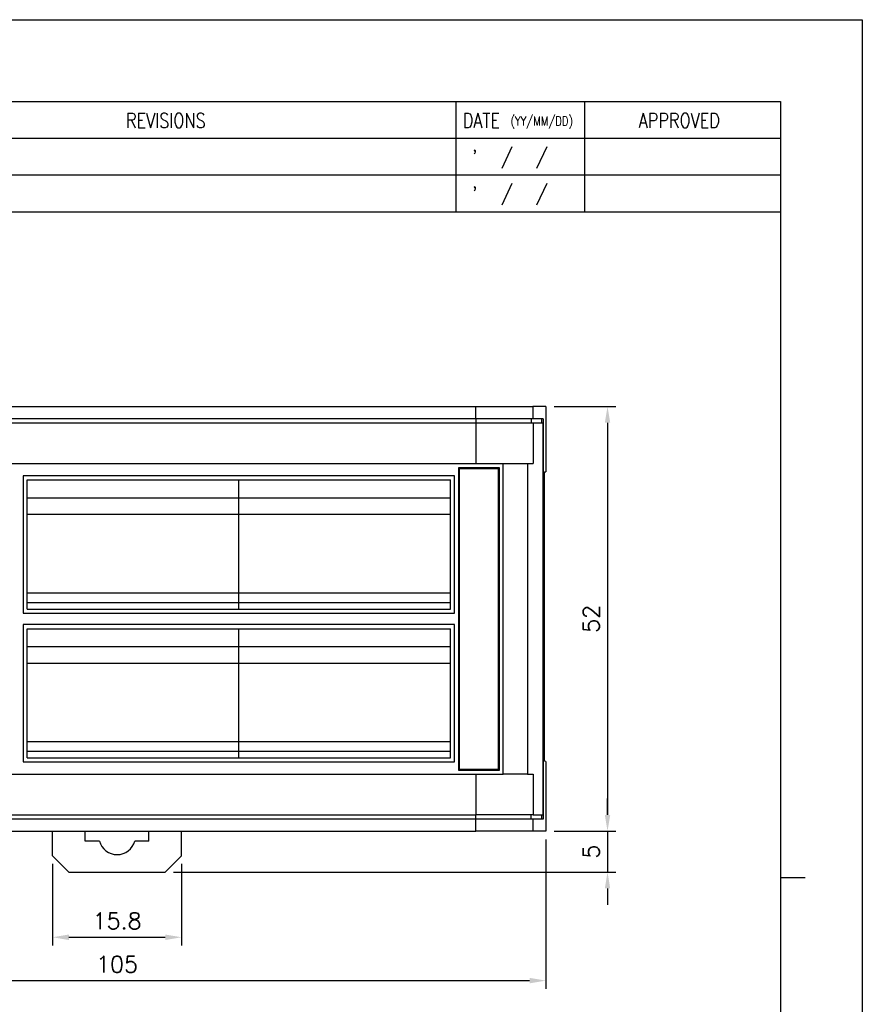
# Model space of a CAD drawing. Header units: millimetres. Extents: x 0 to 297, y 0 to 210.
# Tile 16 of 16: x 194 to 297, y 89 to 210. Entities that reach past the tile are written whole.
import ezdxf

# ---------------------------------------------------------------- set-up
doc = ezdxf.new("R2010")
doc.units = ezdxf.units.MM
doc.header["$PDSIZE"] = -1
doc.layers.add('SHEET', color=1, linetype='Continuous')
doc.styles.add('SHEET1', font='ROMANS.SHX', dxfattribs={"width": 0.8, "height": 3})
doc.styles.get("Standard").update_dxf_attribs({"font": 'txt.shx', "bigfont": 'whgtxt.shx'})
doc.dimstyles.new('ISO-25', dxfattribs={"dimtxt": 2.5, "dimasz": 2.5, "dimexe": 1.25, "dimexo": 0.625, "dimtad": 1, "dimtxsty": 'Standard', "dimcen": 2.5, "dimadec": 0, "dimazin": 0, "dimtfac": 1, "dimtmove": 0, "dimatfit": 3, "dimfxl": 0, "dimarcsym": 0})

# ---------------------------------------------------------------- blocks, each defined once
blk = doc.blocks.new('*D7')
at = {"color": 8, "lineweight": -2}
for p, q in [((153.27, 109.67), (153.27, 91.39)), ((258.27, 109.67), (258.27, 91.39)), ((155.27, 92.39), (256.27, 92.39))]:
    blk.add_line(p, q, dxfattribs=at)
at = {"color": 8}
for points in [[(155.27, 92.73), (155.27, 92.06), (153.27, 92.39)], [(256.27, 92.73), (256.27, 92.06), (258.27, 92.39)]]:
    blk.add_solid(points, dxfattribs=at)
at = {"layer": 'Defpoints', "color": 0}
for p in [(153.27, 110.67), (258.27, 110.67), (258.27, 92.39)]:
    blk.add_point(p, dxfattribs=at)
at = {"color": 3, "insert": (205.77, 94.39), "char_height": 2, "attachment_point": 5}
blk.add_mtext('\\A1;105', dxfattribs=at)
blk = doc.blocks.new('*D8')
at = {"color": 8, "lineweight": -2}
for p, q in [((259.27, 162.67), (266.81, 162.67)), ((265.81, 160.67), (265.81, 112.67)), ((259.27, 110.67), (266.81, 110.67))]:
    blk.add_line(p, q, dxfattribs=at)
at = {"color": 8}
for points in [[(265.48, 160.67), (266.14, 160.67), (265.81, 162.67)], [(265.48, 112.67), (266.14, 112.67), (265.81, 110.67)]]:
    blk.add_solid(points, dxfattribs=at)
at = {"layer": 'Defpoints', "color": 0}
for p in [(258.27, 162.67), (258.27, 110.67), (265.81, 110.67)]:
    blk.add_point(p, dxfattribs=at)
at = {"color": 3, "insert": (263.81, 136.67), "char_height": 2, "attachment_point": 5, "rotation": 90}
blk.add_mtext('\\A1;52', dxfattribs=at)
blk = doc.blocks.new('*D9')
at = {"color": 8, "lineweight": -2}
for p, q in [((265.81, 112.67), (265.81, 114.67)), ((259.27, 110.67), (266.81, 110.67)), ((265.81, 110.67), (265.81, 105.67)), ((212.67, 105.67), (266.81, 105.67)), ((265.81, 103.67), (265.81, 101.67))]:
    blk.add_line(p, q, dxfattribs=at)
at = {"color": 8}
for points in [[(265.48, 112.67), (266.14, 112.67), (265.81, 110.67)], [(265.48, 103.67), (266.14, 103.67), (265.81, 105.67)]]:
    blk.add_solid(points, dxfattribs=at)
at = {"layer": 'Defpoints', "color": 0}
for p in [(258.27, 110.67), (211.67, 105.67), (265.81, 105.67)]:
    blk.add_point(p, dxfattribs=at)
at = {"color": 3, "insert": (263.81, 108.17), "char_height": 2, "attachment_point": 5, "rotation": 90}
blk.add_mtext('\\A1;5', dxfattribs=at)
blk = doc.blocks.new('*D15')
at = {"color": 8, "lineweight": -2}
for p, q in [((197.87, 106.67), (197.87, 96.7)), ((213.67, 106.67), (213.67, 96.7)), ((199.87, 97.7), (211.67, 97.7))]:
    blk.add_line(p, q, dxfattribs=at)
at = {"color": 8}
for points in [[(199.87, 98.03), (199.87, 97.36), (197.87, 97.7)], [(211.67, 98.03), (211.67, 97.36), (213.67, 97.7)]]:
    blk.add_solid(points, dxfattribs=at)
at = {"layer": 'Defpoints', "color": 0}
for p in [(197.87, 107.67), (213.67, 107.67), (213.67, 97.7)]:
    blk.add_point(p, dxfattribs=at)
at = {"color": 3, "insert": (205.77, 99.7), "char_height": 2, "attachment_point": 5}
blk.add_mtext('\\A1;15.8', dxfattribs=at)

msp = doc.modelspace()

# ---------------------------------------------------------------- linework, layer by layer
for p, q in [((190.2744, 162.6653), (249.7036, 162.6653)), ((249.7036, 161.1653), (249.7036, 162.6653)), ((249.7036, 162.6653), (256.6715, 162.6653)), ((256.6715, 162.6653), (256.6715, 161.1653)), ((258.2744, 162.6653), (256.6715, 162.6653)), ((258.2744, 162.6653), (258.2744, 154.6653)), ((249.7036, 161.1653), (190.2744, 161.1653)), ((190.2744, 160.6653), (249.7338, 160.6653)), ((256.6715, 161.1653), (249.7036, 161.1653)), ((249.7036, 161.1653), (249.7036, 160.6653)), ((249.7338, 155.6653), (249.7338, 160.6653)), ((249.7338, 160.6653), (256.7029, 160.6653)), ((256.4724, 161.1653), (256.4724, 160.6653)), ((257.9378, 161.1653), (256.6715, 161.1653)), ((256.7029, 160.6653), (256.7029, 155.6653)), ((256.7029, 160.6653), (257.897, 160.6653)), ((257.7369, 161.1653), (257.7369, 160.6653)), ((257.897, 160.6653), (257.897, 112.6653)), ((257.9378, 161.1653), (257.9378, 112.1653)), ((190.2744, 155.6653), (253.0441, 155.6653)), ((253.0441, 117.6653), (253.0441, 155.6653)), ((253.0441, 155.6653), (256.0308, 155.6653)), ((256.0308, 155.6653), (256.0308, 117.6653)), ((256.0308, 155.6653), (256.7029, 155.6653)), ((247.5744, 155.1653), (247.5744, 118.1653)), ((252.5744, 155.1653), (247.5744, 155.1653)), ((247.6744, 155.0653), (252.4744, 155.0653)), ((247.6744, 118.2653), (247.6744, 155.0653)), ((252.4744, 118.2653), (252.4744, 155.0653)), ((252.5744, 118.1653), (252.5744, 155.1653)), ((258.0821, 119.2653), (258.0821, 154.6653)), ((258.0821, 154.6653), (258.2744, 154.6653)), ((247.0744, 154.1653), (194.2744, 154.1653)), ((194.2744, 154.1653), (194.2744, 137.3653)), ((194.7744, 153.6653), (220.6744, 153.6653)), ((194.7744, 151.4653), (194.7744, 153.6653)), ((220.6744, 151.4653), (220.6744, 153.6653)), ((220.6744, 153.6653), (246.5744, 153.6653)), ((246.5744, 151.4653), (246.5744, 153.6653)), ((247.0744, 137.3653), (247.0744, 154.1653)), ((194.7744, 151.4653), (220.6744, 151.4653)), ((194.7744, 149.4653), (194.7744, 151.4653)), ((220.6744, 149.4653), (220.6744, 151.4653)), ((220.6744, 151.4653), (246.5744, 151.4653)), ((246.5744, 149.4653), (246.5744, 151.4653)), ((194.7744, 149.4653), (220.6744, 149.4653)), ((194.7744, 139.8653), (194.7744, 149.4653)), ((220.6744, 139.8653), (220.6744, 149.4653)), ((220.6744, 149.4653), (246.5744, 149.4653)), ((246.5744, 139.8653), (246.5744, 149.4653)), ((194.7744, 139.8653), (220.6744, 139.8653)), ((194.7744, 138.6653), (194.7744, 139.8653)), ((220.6744, 138.6653), (220.6744, 139.8653)), ((220.6744, 139.8653), (246.5744, 139.8653)), ((246.5744, 138.6653), (246.5744, 139.8653)), ((194.7744, 137.8653), (194.7744, 138.6653)), ((194.7744, 138.6653), (220.6744, 138.6653)), ((220.6744, 137.8653), (220.6744, 138.6653)), ((220.6744, 138.6653), (246.5744, 138.6653)), ((246.5744, 137.8653), (246.5744, 138.6653)), ((194.7744, 137.8653), (220.6744, 137.8653)), ((220.6744, 137.8653), (246.5744, 137.8653)), ((194.2744, 137.3653), (247.0744, 137.3653)), ((247.0744, 135.9653), (194.2744, 135.9653)), ((194.2744, 135.9653), (194.2744, 119.1653)), ((194.7744, 135.4653), (220.6744, 135.4653)), ((194.7744, 133.2653), (194.7744, 135.4653)), ((220.6744, 133.2653), (220.6744, 135.4653)), ((220.6744, 135.4653), (246.5744, 135.4653)), ((246.5744, 133.2653), (246.5744, 135.4653)), ((247.0744, 119.1653), (247.0744, 135.9653)), ((194.7744, 133.2653), (220.6744, 133.2653)), ((194.7744, 131.2653), (194.7744, 133.2653)), ((220.6744, 131.2653), (220.6744, 133.2653)), ((220.6744, 133.2653), (246.5744, 133.2653)), ((246.5744, 131.2653), (246.5744, 133.2653)), ((194.7744, 131.2653), (220.6744, 131.2653)), ((194.7744, 121.6653), (194.7744, 131.2653)), ((220.6744, 121.6653), (220.6744, 131.2653)), ((220.6744, 131.2653), (246.5744, 131.2653)), ((246.5744, 121.6653), (246.5744, 131.2653)), ((194.7744, 121.6653), (220.6744, 121.6653)), ((194.7744, 120.4653), (194.7744, 121.6653)), ((220.6744, 120.4653), (220.6744, 121.6653)), ((220.6744, 121.6653), (246.5744, 121.6653)), ((246.5744, 120.4653), (246.5744, 121.6653)), ((194.7744, 120.4653), (220.6744, 120.4653)), ((194.7744, 119.6653), (194.7744, 120.4653)), ((194.7744, 119.6653), (220.6744, 119.6653)), ((220.6744, 119.6653), (220.6744, 120.4653)), ((220.6744, 120.4653), (246.5744, 120.4653)), ((220.6744, 119.6653), (246.5744, 119.6653)), ((246.5744, 119.6653), (246.5744, 120.4653)), ((194.2744, 119.1653), (247.0744, 119.1653)), ((247.5744, 118.1653), (252.5744, 118.1653)), ((247.6744, 118.2653), (252.4744, 118.2653)), ((258.2744, 119.1954), (258.0821, 119.2653)), ((258.2744, 119.1954), (258.2744, 110.6653)), ((190.2744, 117.6653), (253.0441, 117.6653)), ((249.7338, 112.6653), (249.7338, 117.6653)), ((256.0308, 117.6653), (253.0441, 117.6653)), ((256.0308, 117.6653), (256.7029, 117.6653)), ((256.7029, 117.6653), (256.7029, 112.6653)), ((190.2744, 112.6653), (249.7338, 112.6653)), ((249.7036, 112.1653), (190.2744, 112.1653)), ((249.7036, 112.1653), (249.7036, 112.6653)), ((249.7036, 110.6653), (249.7036, 112.1653)), ((256.6715, 112.1653), (249.7036, 112.1653)), ((256.7029, 112.6653), (249.7338, 112.6653)), ((256.4724, 112.1653), (256.4724, 112.6653)), ((256.6715, 112.1653), (256.6715, 110.6653)), ((257.9378, 112.1653), (256.6715, 112.1653)), ((256.7029, 112.6653), (257.897, 112.6653)), ((257.7369, 112.6653), (257.7369, 112.1653)), ((190.2744, 110.6653), (249.7036, 110.6653)), ((197.8744, 107.6653), (197.8744, 110.6653)), ((201.8744, 109.4653), (201.8744, 110.6653)), ((209.6744, 109.4653), (209.6744, 110.6653)), ((213.6744, 107.6653), (213.6744, 110.6653)), ((256.6715, 110.6653), (249.7036, 110.6653)), ((258.2744, 110.6653), (256.6715, 110.6653)), ((203.6058, 109.4653), (201.8744, 109.4653)), ((209.6744, 109.4653), (207.9429, 109.4653)), ((197.8744, 107.6653), (199.8744, 105.6653)), ((211.6744, 105.6653), (213.6744, 107.6653)), ((199.8744, 105.6653), (211.6744, 105.6653))]:
    msp.add_line(p, q)
at = {"color": 4}
msp.add_line((287, 105), (290, 105), dxfattribs=at)
at = {"color": 6}
msp.add_lwpolyline([(0, 210), (297, 210), (297, 0), (0, 0)], close=True, dxfattribs=at)
at = {"color": 4}
msp.add_lwpolyline([(10, 200), (287, 200), (287, 10), (10, 10)], close=True, dxfattribs=at)
msp.add_arc((205.7744, 110.0653), 2.25, 195.46601, 344.53399)
at = {"layer": 'SHEET'}
for p, q in [((247.25, 200), (247.25, 186.5)), ((263, 200), (263, 186.5)), ((158.75, 195.5), (287, 195.5)), ((254.1049, 194.4555), (252.8538, 191.7979)), ((258.3681, 194.4514), (257.117, 191.7938)), ((158.75, 191), (287, 191)), ((254.1049, 189.9555), (252.8538, 187.2979)), ((258.3681, 189.9514), (257.117, 187.2938))]:
    msp.add_line(p, q, dxfattribs=at)
at = {"layer": 'SHEET', "color": 7}
msp.add_line((158.75, 186.5), (287, 186.5), dxfattribs=at)

# ---------------------------------------------------------------- texts
at = {"layer": 'SHEET', "color": 7, "style": 'SHEET1', "width": 0.8}
msp.add_text('REVISIONS', height=1.8, dxfattribs=at).set_placement((206.859, 196.7733))
at = {"layer": 'SHEET', "style": 'SHEET1', "width": 0.8}
for s, height, p in [('DATE', 1.8, (248.0796, 196.7733)), ('(YY/MM/DD)', 1.125, (253.9419, 197.0429)), ('APPROVED', 1.8, (269.6251, 196.7733)), ("'", 1.8, (249.2479, 192.2816)), ("'", 1.8, (249.2479, 187.7816))]:
    msp.add_text(s, height=height, dxfattribs=at).set_placement(p)

# ---------------------------------------------------------------- dimensions: what is measured, and where the dimension line sits
for base, p1, p2, picture, middle in [((265.8115, 110.6653), (258.2744, 162.6653), (258.2744, 110.6653), '*D8', (263.8115, 136.6653)), ((265.8115, 105.6653), (258.2744, 110.6653), (211.6744, 105.6653), '*D9', (263.8115, 108.1653))]:
    dim = msp.add_linear_dim(base=base, p1=p1, p2=p2, angle=90, dimstyle='ISO-25', override={"dimtxt": 2, "dimasz": 2, "dimexe": 1, "dimexo": 1, "dimgap": 1, "dimdec": 3, "dimzin": 9, "dimdsep": 46, "dimcen": 0, "dimclrd": 8, "dimclre": 8, "dimclrt": 3, "dimadec": 3, "dimazin": 2, "dimtdec": 3, "dimfxl": 0.6, "dimtolj": 1, "dimtzin": 1, "dimarcsym": 1})
    dim.commit()
    dim.dimension.update_dxf_attribs({"geometry": picture, "text_midpoint": middle})
for base, p1, p2, picture, middle in [((258.2744, 92.3936), (153.2744, 110.6653), (258.2744, 110.6653), '*D7', (205.7744, 94.3936)), ((213.6744, 97.697), (197.8744, 107.6653), (213.6744, 107.6653), '*D15', (205.7744, 99.697))]:
    dim = msp.add_linear_dim(base=base, p1=p1, p2=p2, dimstyle='ISO-25', override={"dimtxt": 2, "dimasz": 2, "dimexe": 1, "dimexo": 1, "dimgap": 1, "dimdec": 3, "dimzin": 9, "dimdsep": 46, "dimcen": 0, "dimclrd": 8, "dimclre": 8, "dimclrt": 3, "dimadec": 3, "dimazin": 2, "dimtdec": 3, "dimfxl": 0.6, "dimtolj": 1, "dimtzin": 1, "dimarcsym": 1})
    dim.commit()
    dim.dimension.update_dxf_attribs({"geometry": picture, "text_midpoint": middle})

doc.saveas('drawing.dxf')
